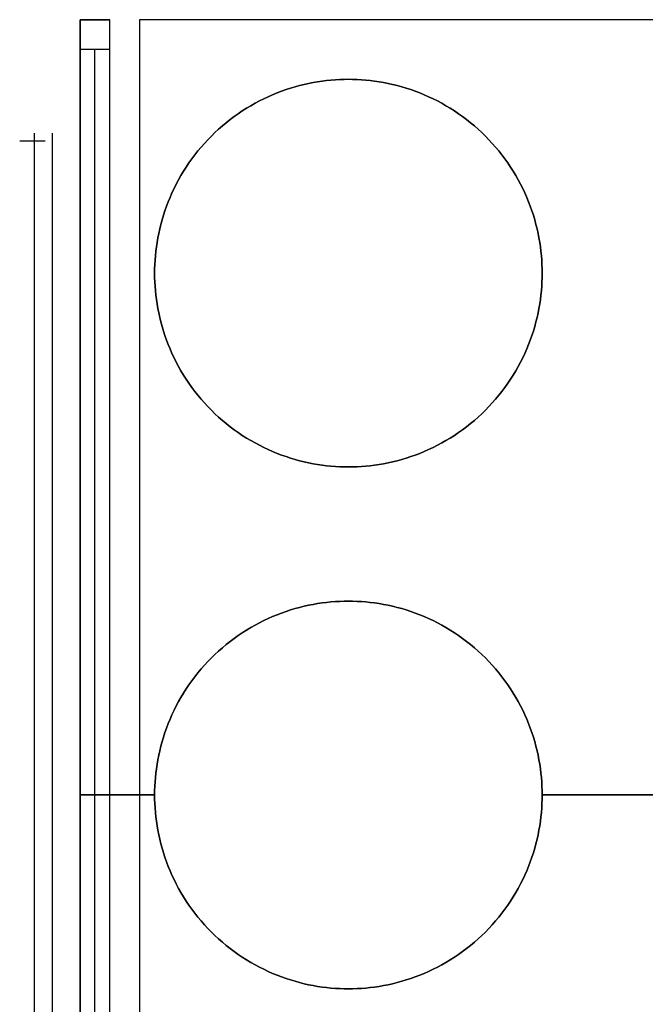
# Model space of a CAD drawing. Header units: millimetres. Extents: x -63 to 66, y -26 to 26.
# Tile 3 of 6: x 12 to 33, y -7 to 26. Entities that reach past the tile are written whole.
import ezdxf

# ---------------------------------------------------------------- set-up
doc = ezdxf.new("R2010")
doc.units = ezdxf.units.MM
doc.header["$MEASUREMENT"] = 0
doc.layers.add('Predefinito', color=5, linetype='Continuous')

msp = doc.modelspace()

# ---------------------------------------------------------------- linework, layer by layer
at = {"layer": 'Predefinito'}
for points in [[(14.821, 26), (13.821, 26)], [(13.821, -26), (13.821, 26)], [(13.821, 26), (14.821, 26)], [(13.821, 26), (13.821, -26)], [(14.821, -26), (14.821, 26)], [(14.821, -26), (14.821, 26)], [(63.821, 26), (15.821, 26)], [(15.821, 26), (15.821, -26)], [(63.821, 26), (15.821, 26)], [(15.821, 26), (15.821, -26)], [(13.821, 25), (13.821, -25)], [(14.821, 25), (13.821, 25)], [(14.321, -25), (14.321, 25)], [(14.821, -25), (14.821, 25)], [(16.321, 17.5), (16.323, 17.644), (16.327, 17.79), (16.336, 17.936), (16.347, 18.084), (16.362, 18.233), (16.381, 18.382), (16.403, 18.532), (16.43, 18.683), (16.459, 18.834), (16.493, 18.985), (16.53, 19.137), (16.572, 19.289), (16.617, 19.44), (16.667, 19.591), (16.72, 19.742), (16.777, 19.893), (16.839, 20.042), (16.904, 20.191), (16.974, 20.339), (17.047, 20.485), (17.125, 20.631), (17.206, 20.774), (17.291, 20.917), (17.381, 21.057), (17.474, 21.195), (17.57, 21.331), (17.671, 21.465), (17.775, 21.597), (17.882, 21.726), (17.993, 21.852), (18.107, 21.976), (18.225, 22.096), (18.345, 22.214), (18.469, 22.328), (18.595, 22.439), (18.724, 22.546), (18.856, 22.65), (18.99, 22.751), (19.126, 22.847), (19.264, 22.94), (19.404, 23.03), (19.547, 23.115), (19.69, 23.196), (19.836, 23.274), (19.982, 23.347), (20.13, 23.417), (20.279, 23.482), (20.428, 23.544), (20.579, 23.601), (20.73, 23.654), (20.881, 23.704), (21.032, 23.749), (21.184, 23.791), (21.336, 23.828), (21.487, 23.862), (21.638, 23.891), (21.789, 23.918), (21.939, 23.94), (22.088, 23.959), (22.237, 23.974), (22.385, 23.985), (22.531, 23.994), (22.677, 23.998), (22.821, 24), (22.965, 23.998), (23.111, 23.994), (23.257, 23.985), (23.405, 23.974), (23.554, 23.959), (23.703, 23.94), (23.853, 23.918), (24.004, 23.891), (24.155, 23.862), (24.306, 23.828), (24.458, 23.791), (24.61, 23.749), (24.761, 23.704), (24.912, 23.654), (25.063, 23.601), (25.214, 23.544), (25.363, 23.482), (25.512, 23.417), (25.66, 23.347), (25.806, 23.274), (25.952, 23.196), (26.095, 23.115), (26.238, 23.03), (26.378, 22.94), (26.516, 22.847), (26.652, 22.751), (26.786, 22.65), (26.918, 22.546), (27.047, 22.439), (27.173, 22.328), (27.297, 22.214), (27.417, 22.096), (27.535, 21.976), (27.649, 21.852), (27.76, 21.726), (27.867, 21.597), (27.971, 21.465), (28.072, 21.331), (28.168, 21.195), (28.261, 21.057), (28.351, 20.917), (28.436, 20.774), (28.517, 20.631), (28.595, 20.485), (28.668, 20.339), (28.738, 20.191), (28.803, 20.042), (28.865, 19.893), (28.922, 19.742), (28.975, 19.591), (29.025, 19.44), (29.07, 19.289), (29.112, 19.137), (29.149, 18.985), (29.183, 18.834), (29.212, 18.683), (29.239, 18.532), (29.261, 18.382), (29.28, 18.233), (29.295, 18.084), (29.306, 17.936), (29.315, 17.79), (29.319, 17.644), (29.321, 17.5)], [(29.321, 17.5), (29.319, 17.644), (29.315, 17.79), (29.306, 17.936), (29.295, 18.084), (29.28, 18.233), (29.261, 18.382), (29.239, 18.532), (29.212, 18.683), (29.183, 18.834), (29.149, 18.985), (29.112, 19.137), (29.07, 19.289), (29.025, 19.44), (28.975, 19.591), (28.922, 19.742), (28.865, 19.893), (28.803, 20.042), (28.738, 20.191), (28.668, 20.339), (28.595, 20.485), (28.517, 20.631), (28.436, 20.774), (28.351, 20.917), (28.261, 21.057), (28.168, 21.195), (28.072, 21.331), (27.971, 21.465), (27.867, 21.597), (27.76, 21.726), (27.649, 21.852), (27.535, 21.976), (27.417, 22.096), (27.297, 22.214), (27.173, 22.328), (27.047, 22.439), (26.918, 22.546), (26.786, 22.65), (26.652, 22.751), (26.516, 22.847), (26.378, 22.94), (26.238, 23.03), (26.095, 23.115), (25.952, 23.196), (25.806, 23.274), (25.66, 23.347), (25.512, 23.417), (25.363, 23.482), (25.214, 23.544), (25.063, 23.601), (24.912, 23.654), (24.761, 23.704), (24.61, 23.749), (24.458, 23.791), (24.306, 23.828), (24.155, 23.862), (24.004, 23.891), (23.853, 23.918), (23.703, 23.94), (23.554, 23.959), (23.405, 23.974), (23.257, 23.985), (23.111, 23.994), (22.965, 23.998), (22.821, 24), (22.677, 23.998), (22.531, 23.994), (22.385, 23.985), (22.237, 23.974), (22.088, 23.959), (21.939, 23.94), (21.789, 23.918), (21.638, 23.891), (21.487, 23.862), (21.336, 23.828), (21.184, 23.791), (21.032, 23.749), (20.881, 23.704), (20.73, 23.654), (20.579, 23.601), (20.428, 23.544), (20.279, 23.482), (20.13, 23.417), (19.982, 23.347), (19.836, 23.274), (19.69, 23.196), (19.547, 23.115), (19.404, 23.03), (19.264, 22.94), (19.126, 22.847), (18.99, 22.751), (18.856, 22.65), (18.724, 22.546), (18.595, 22.439), (18.469, 22.328), (18.345, 22.214), (18.225, 22.096), (18.107, 21.976), (17.993, 21.852), (17.882, 21.726), (17.775, 21.597), (17.671, 21.465), (17.57, 21.331), (17.474, 21.195), (17.381, 21.057), (17.291, 20.917), (17.206, 20.774), (17.125, 20.631), (17.047, 20.485), (16.974, 20.339), (16.904, 20.191), (16.839, 20.042), (16.777, 19.893), (16.72, 19.742), (16.667, 19.591), (16.617, 19.44), (16.572, 19.289), (16.53, 19.137), (16.493, 18.985), (16.459, 18.834), (16.43, 18.683), (16.403, 18.532), (16.381, 18.382), (16.362, 18.233), (16.347, 18.084), (16.336, 17.936), (16.327, 17.79), (16.323, 17.644), (16.321, 17.5)], [(16.321, 17.5), (16.323, 17.644), (16.327, 17.79), (16.336, 17.936), (16.347, 18.084), (16.362, 18.233), (16.381, 18.382), (16.403, 18.532), (16.43, 18.683), (16.459, 18.834), (16.493, 18.985), (16.53, 19.137), (16.572, 19.289), (16.617, 19.44), (16.667, 19.591), (16.72, 19.742), (16.777, 19.893), (16.839, 20.042), (16.904, 20.191), (16.974, 20.339), (17.047, 20.485), (17.125, 20.631), (17.206, 20.774), (17.291, 20.917), (17.381, 21.057), (17.474, 21.195), (17.57, 21.331), (17.671, 21.465), (17.775, 21.597), (17.882, 21.726), (17.993, 21.852), (18.107, 21.976), (18.225, 22.096), (18.345, 22.214), (18.469, 22.328), (18.595, 22.439), (18.724, 22.546), (18.856, 22.65), (18.99, 22.751), (19.126, 22.847), (19.264, 22.94), (19.404, 23.03), (19.547, 23.115), (19.69, 23.196), (19.836, 23.274), (19.982, 23.347), (20.13, 23.417), (20.279, 23.482), (20.428, 23.544), (20.579, 23.601), (20.73, 23.654), (20.881, 23.704), (21.032, 23.749), (21.184, 23.791), (21.336, 23.828), (21.487, 23.862), (21.638, 23.891), (21.789, 23.918), (21.939, 23.94), (22.088, 23.959), (22.237, 23.974), (22.385, 23.985), (22.531, 23.994), (22.677, 23.998), (22.821, 24), (22.965, 23.998), (23.111, 23.994), (23.257, 23.985), (23.405, 23.974), (23.554, 23.959), (23.703, 23.94), (23.853, 23.918), (24.004, 23.891), (24.155, 23.862), (24.306, 23.828), (24.458, 23.791), (24.61, 23.749), (24.761, 23.704), (24.912, 23.654), (25.063, 23.601), (25.214, 23.544), (25.363, 23.482), (25.512, 23.417), (25.66, 23.347), (25.806, 23.274), (25.952, 23.196), (26.095, 23.115), (26.238, 23.03), (26.378, 22.94), (26.516, 22.847), (26.652, 22.751), (26.786, 22.65), (26.918, 22.546), (27.047, 22.439), (27.173, 22.328), (27.297, 22.214), (27.417, 22.096), (27.535, 21.976), (27.649, 21.852), (27.76, 21.726), (27.867, 21.597), (27.971, 21.465), (28.072, 21.331), (28.168, 21.195), (28.261, 21.057), (28.351, 20.917), (28.436, 20.774), (28.517, 20.631), (28.595, 20.485), (28.668, 20.339), (28.738, 20.191), (28.803, 20.042), (28.865, 19.893), (28.922, 19.742), (28.975, 19.591), (29.025, 19.44), (29.07, 19.289), (29.112, 19.137), (29.149, 18.985), (29.183, 18.834), (29.212, 18.683), (29.239, 18.532), (29.261, 18.382), (29.28, 18.233), (29.295, 18.084), (29.306, 17.936), (29.315, 17.79), (29.319, 17.644), (29.321, 17.5)], [(12.297, -22.192), (12.297, 22.192)], [(12.901, -22.192), (12.901, 22.192)], [(11.797, 21.942), (12.651, 21.942)], [(29.321, 17.5), (29.319, 17.356), (29.315, 17.21), (29.306, 17.064), (29.295, 16.916), (29.28, 16.767), (29.261, 16.618), (29.239, 16.468), (29.212, 16.317), (29.183, 16.166), (29.149, 16.015), (29.112, 15.863), (29.07, 15.711), (29.025, 15.56), (28.975, 15.409), (28.922, 15.258), (28.865, 15.107), (28.803, 14.958), (28.738, 14.809), (28.668, 14.661), (28.595, 14.515), (28.517, 14.369), (28.436, 14.226), (28.351, 14.083), (28.261, 13.943), (28.168, 13.805), (28.072, 13.669), (27.971, 13.535), (27.867, 13.403), (27.76, 13.274), (27.649, 13.148), (27.535, 13.024), (27.417, 12.904), (27.297, 12.786), (27.173, 12.672), (27.047, 12.561), (26.918, 12.454), (26.786, 12.35), (26.652, 12.249), (26.516, 12.153), (26.378, 12.06), (26.238, 11.97), (26.095, 11.885), (25.952, 11.804), (25.806, 11.726), (25.66, 11.653), (25.512, 11.583), (25.363, 11.518), (25.214, 11.456), (25.063, 11.399), (24.912, 11.346), (24.761, 11.296), (24.61, 11.251), (24.458, 11.209), (24.306, 11.172), (24.155, 11.138), (24.004, 11.109), (23.853, 11.082), (23.703, 11.06), (23.554, 11.041), (23.405, 11.026), (23.257, 11.015), (23.111, 11.006), (22.965, 11.002), (22.821, 11), (22.677, 11.002), (22.531, 11.006), (22.385, 11.015), (22.237, 11.026), (22.088, 11.041), (21.939, 11.06), (21.789, 11.082), (21.638, 11.109), (21.487, 11.138), (21.336, 11.172), (21.184, 11.209), (21.032, 11.251), (20.881, 11.296), (20.73, 11.346), (20.579, 11.399), (20.428, 11.456), (20.279, 11.518), (20.13, 11.583), (19.982, 11.653), (19.836, 11.726), (19.69, 11.804), (19.547, 11.885), (19.404, 11.97), (19.264, 12.06), (19.126, 12.153), (18.99, 12.249), (18.856, 12.35), (18.724, 12.454), (18.595, 12.561), (18.469, 12.672), (18.345, 12.786), (18.225, 12.904), (18.107, 13.024), (17.993, 13.148), (17.882, 13.274), (17.775, 13.403), (17.671, 13.535), (17.57, 13.669), (17.474, 13.805), (17.381, 13.943), (17.291, 14.083), (17.206, 14.226), (17.125, 14.369), (17.047, 14.515), (16.974, 14.661), (16.904, 14.809), (16.839, 14.958), (16.777, 15.107), (16.72, 15.258), (16.667, 15.409), (16.617, 15.56), (16.572, 15.711), (16.53, 15.863), (16.493, 16.015), (16.459, 16.166), (16.43, 16.317), (16.403, 16.468), (16.381, 16.618), (16.362, 16.767), (16.347, 16.916), (16.336, 17.064), (16.327, 17.21), (16.323, 17.356), (16.321, 17.5)], [(16.321, 17.5), (16.323, 17.356), (16.327, 17.21), (16.336, 17.064), (16.347, 16.916), (16.362, 16.767), (16.381, 16.618), (16.403, 16.468), (16.43, 16.317), (16.459, 16.166), (16.493, 16.015), (16.53, 15.863), (16.572, 15.711), (16.617, 15.56), (16.667, 15.409), (16.72, 15.258), (16.777, 15.107), (16.839, 14.958), (16.904, 14.809), (16.974, 14.661), (17.047, 14.515), (17.125, 14.369), (17.206, 14.226), (17.291, 14.083), (17.381, 13.943), (17.474, 13.805), (17.57, 13.669), (17.671, 13.535), (17.775, 13.403), (17.882, 13.274), (17.993, 13.148), (18.107, 13.024), (18.225, 12.904), (18.345, 12.786), (18.469, 12.672), (18.595, 12.561), (18.724, 12.454), (18.856, 12.35), (18.99, 12.249), (19.126, 12.153), (19.264, 12.06), (19.404, 11.97), (19.547, 11.885), (19.69, 11.804), (19.836, 11.726), (19.982, 11.653), (20.13, 11.583), (20.279, 11.518), (20.428, 11.456), (20.579, 11.399), (20.73, 11.346), (20.881, 11.296), (21.032, 11.251), (21.184, 11.209), (21.336, 11.172), (21.487, 11.138), (21.638, 11.109), (21.789, 11.082), (21.939, 11.06), (22.088, 11.041), (22.237, 11.026), (22.385, 11.015), (22.531, 11.006), (22.677, 11.002), (22.821, 11), (22.965, 11.002), (23.111, 11.006), (23.257, 11.015), (23.405, 11.026), (23.554, 11.041), (23.703, 11.06), (23.853, 11.082), (24.004, 11.109), (24.155, 11.138), (24.306, 11.172), (24.458, 11.209), (24.61, 11.251), (24.761, 11.296), (24.912, 11.346), (25.063, 11.399), (25.214, 11.456), (25.363, 11.518), (25.512, 11.583), (25.66, 11.653), (25.806, 11.726), (25.952, 11.804), (26.095, 11.885), (26.238, 11.97), (26.378, 12.06), (26.516, 12.153), (26.652, 12.249), (26.786, 12.35), (26.918, 12.454), (27.047, 12.561), (27.173, 12.672), (27.297, 12.786), (27.417, 12.904), (27.535, 13.024), (27.649, 13.148), (27.76, 13.274), (27.867, 13.403), (27.971, 13.535), (28.072, 13.669), (28.168, 13.805), (28.261, 13.943), (28.351, 14.083), (28.436, 14.226), (28.517, 14.369), (28.595, 14.515), (28.668, 14.661), (28.738, 14.809), (28.803, 14.958), (28.865, 15.107), (28.922, 15.258), (28.975, 15.409), (29.025, 15.56), (29.07, 15.711), (29.112, 15.863), (29.149, 16.015), (29.183, 16.166), (29.212, 16.317), (29.239, 16.468), (29.261, 16.618), (29.28, 16.767), (29.295, 16.916), (29.306, 17.064), (29.315, 17.21), (29.319, 17.356), (29.321, 17.5)], [(29.321, 17.5), (29.319, 17.356), (29.315, 17.21), (29.306, 17.064), (29.295, 16.916), (29.28, 16.767), (29.261, 16.618), (29.239, 16.468), (29.212, 16.317), (29.183, 16.166), (29.149, 16.015), (29.112, 15.863), (29.07, 15.711), (29.025, 15.56), (28.975, 15.409), (28.922, 15.258), (28.865, 15.107), (28.803, 14.958), (28.738, 14.809), (28.668, 14.661), (28.595, 14.515), (28.517, 14.369), (28.436, 14.226), (28.351, 14.083), (28.261, 13.943), (28.168, 13.805), (28.072, 13.669), (27.971, 13.535), (27.867, 13.403), (27.76, 13.274), (27.649, 13.148), (27.535, 13.024), (27.417, 12.904), (27.297, 12.786), (27.173, 12.672), (27.047, 12.561), (26.918, 12.454), (26.786, 12.35), (26.652, 12.249), (26.516, 12.153), (26.378, 12.06), (26.238, 11.97), (26.095, 11.885), (25.952, 11.804), (25.806, 11.726), (25.66, 11.653), (25.512, 11.583), (25.363, 11.518), (25.214, 11.456), (25.063, 11.399), (24.912, 11.346), (24.761, 11.296), (24.61, 11.251), (24.458, 11.209), (24.306, 11.172), (24.155, 11.138), (24.004, 11.109), (23.853, 11.082), (23.703, 11.06), (23.554, 11.041), (23.405, 11.026), (23.257, 11.015), (23.111, 11.006), (22.965, 11.002), (22.821, 11), (22.677, 11.002), (22.531, 11.006), (22.385, 11.015), (22.237, 11.026), (22.088, 11.041), (21.939, 11.06), (21.789, 11.082), (21.638, 11.109), (21.487, 11.138), (21.336, 11.172), (21.184, 11.209), (21.032, 11.251), (20.881, 11.296), (20.73, 11.346), (20.579, 11.399), (20.428, 11.456), (20.279, 11.518), (20.13, 11.583), (19.982, 11.653), (19.836, 11.726), (19.69, 11.804), (19.547, 11.885), (19.404, 11.97), (19.264, 12.06), (19.126, 12.153), (18.99, 12.249), (18.856, 12.35), (18.724, 12.454), (18.595, 12.561), (18.469, 12.672), (18.345, 12.786), (18.225, 12.904), (18.107, 13.024), (17.993, 13.148), (17.882, 13.274), (17.775, 13.403), (17.671, 13.535), (17.57, 13.669), (17.474, 13.805), (17.381, 13.943), (17.291, 14.083), (17.206, 14.226), (17.125, 14.369), (17.047, 14.515), (16.974, 14.661), (16.904, 14.809), (16.839, 14.958), (16.777, 15.107), (16.72, 15.258), (16.667, 15.409), (16.617, 15.56), (16.572, 15.711), (16.53, 15.863), (16.493, 16.015), (16.459, 16.166), (16.43, 16.317), (16.403, 16.468), (16.381, 16.618), (16.362, 16.767), (16.347, 16.916), (16.336, 17.064), (16.327, 17.21), (16.323, 17.356), (16.321, 17.5)], [(16.321, 0), (16.323, 0.144), (16.327, 0.29), (16.336, 0.436), (16.347, 0.584), (16.362, 0.733), (16.381, 0.882), (16.403, 1.032), (16.43, 1.183), (16.459, 1.334), (16.493, 1.485), (16.53, 1.637), (16.572, 1.789), (16.617, 1.94), (16.667, 2.091), (16.72, 2.242), (16.777, 2.393), (16.839, 2.542), (16.904, 2.691), (16.974, 2.839), (17.047, 2.985), (17.125, 3.131), (17.206, 3.274), (17.291, 3.417), (17.381, 3.557), (17.474, 3.695), (17.57, 3.831), (17.671, 3.965), (17.775, 4.097), (17.882, 4.226), (17.993, 4.352), (18.107, 4.476), (18.225, 4.596), (18.345, 4.714), (18.469, 4.828), (18.595, 4.939), (18.724, 5.046), (18.856, 5.15), (18.99, 5.251), (19.126, 5.347), (19.264, 5.44), (19.404, 5.53), (19.547, 5.615), (19.69, 5.696), (19.836, 5.774), (19.982, 5.847), (20.13, 5.917), (20.279, 5.982), (20.428, 6.044), (20.579, 6.101), (20.73, 6.154), (20.881, 6.204), (21.032, 6.249), (21.184, 6.291), (21.336, 6.328), (21.487, 6.362), (21.638, 6.391), (21.789, 6.418), (21.939, 6.44), (22.088, 6.459), (22.237, 6.474), (22.385, 6.485), (22.531, 6.494), (22.677, 6.498), (22.821, 6.5), (22.965, 6.498), (23.111, 6.494), (23.257, 6.485), (23.405, 6.474), (23.554, 6.459), (23.703, 6.44), (23.853, 6.418), (24.004, 6.391), (24.155, 6.362), (24.306, 6.328), (24.458, 6.291), (24.61, 6.249), (24.761, 6.204), (24.912, 6.154), (25.063, 6.101), (25.214, 6.044), (25.363, 5.982), (25.512, 5.917), (25.66, 5.847), (25.806, 5.774), (25.952, 5.696), (26.095, 5.615), (26.238, 5.53), (26.378, 5.44), (26.516, 5.347), (26.652, 5.251), (26.786, 5.15), (26.918, 5.046), (27.047, 4.939), (27.173, 4.828), (27.297, 4.714), (27.417, 4.596), (27.535, 4.476), (27.649, 4.352), (27.76, 4.226), (27.867, 4.097), (27.971, 3.965), (28.072, 3.831), (28.168, 3.695), (28.261, 3.557), (28.351, 3.417), (28.436, 3.274), (28.517, 3.131), (28.595, 2.985), (28.668, 2.839), (28.738, 2.691), (28.803, 2.542), (28.865, 2.393), (28.922, 2.242), (28.975, 2.091), (29.025, 1.94), (29.07, 1.789), (29.112, 1.637), (29.149, 1.485), (29.183, 1.334), (29.212, 1.183), (29.239, 1.032), (29.261, 0.882), (29.28, 0.733), (29.295, 0.584), (29.306, 0.436), (29.315, 0.29), (29.319, 0.144), (29.321, 0)], [(29.321, 0), (29.319, 0.144), (29.315, 0.29), (29.306, 0.436), (29.295, 0.584), (29.28, 0.733), (29.261, 0.882), (29.239, 1.032), (29.212, 1.183), (29.183, 1.334), (29.149, 1.485), (29.112, 1.637), (29.07, 1.789), (29.025, 1.94), (28.975, 2.091), (28.922, 2.242), (28.865, 2.393), (28.803, 2.542), (28.738, 2.691), (28.668, 2.839), (28.595, 2.985), (28.517, 3.131), (28.436, 3.274), (28.351, 3.417), (28.261, 3.557), (28.168, 3.695), (28.072, 3.831), (27.971, 3.965), (27.867, 4.097), (27.76, 4.226), (27.649, 4.352), (27.535, 4.476), (27.417, 4.596), (27.297, 4.714), (27.173, 4.828), (27.047, 4.939), (26.918, 5.046), (26.786, 5.15), (26.652, 5.251), (26.516, 5.347), (26.378, 5.44), (26.238, 5.53), (26.095, 5.615), (25.952, 5.696), (25.806, 5.774), (25.66, 5.847), (25.512, 5.917), (25.363, 5.982), (25.214, 6.044), (25.063, 6.101), (24.912, 6.154), (24.761, 6.204), (24.61, 6.249), (24.458, 6.291), (24.306, 6.328), (24.155, 6.362), (24.004, 6.391), (23.853, 6.418), (23.703, 6.44), (23.554, 6.459), (23.405, 6.474), (23.257, 6.485), (23.111, 6.494), (22.965, 6.498), (22.821, 6.5), (22.677, 6.498), (22.531, 6.494), (22.385, 6.485), (22.237, 6.474), (22.088, 6.459), (21.939, 6.44), (21.789, 6.418), (21.638, 6.391), (21.487, 6.362), (21.336, 6.328), (21.184, 6.291), (21.032, 6.249), (20.881, 6.204), (20.73, 6.154), (20.579, 6.101), (20.428, 6.044), (20.279, 5.982), (20.13, 5.917), (19.982, 5.847), (19.836, 5.774), (19.69, 5.696), (19.547, 5.615), (19.404, 5.53), (19.264, 5.44), (19.126, 5.347), (18.99, 5.251), (18.856, 5.15), (18.724, 5.046), (18.595, 4.939), (18.469, 4.828), (18.345, 4.714), (18.225, 4.596), (18.107, 4.476), (17.993, 4.352), (17.882, 4.226), (17.775, 4.097), (17.671, 3.965), (17.57, 3.831), (17.474, 3.695), (17.381, 3.557), (17.291, 3.417), (17.206, 3.274), (17.125, 3.131), (17.047, 2.985), (16.974, 2.839), (16.904, 2.691), (16.839, 2.542), (16.777, 2.393), (16.72, 2.242), (16.667, 2.091), (16.617, 1.94), (16.572, 1.789), (16.53, 1.637), (16.493, 1.485), (16.459, 1.334), (16.43, 1.183), (16.403, 1.032), (16.381, 0.882), (16.362, 0.733), (16.347, 0.584), (16.336, 0.436), (16.327, 0.29), (16.323, 0.144), (16.321, 0)], [(16.321, 0), (16.323, 0.144), (16.327, 0.29), (16.336, 0.436), (16.347, 0.584), (16.362, 0.733), (16.381, 0.882), (16.403, 1.032), (16.43, 1.183), (16.459, 1.334), (16.493, 1.485), (16.53, 1.637), (16.572, 1.789), (16.617, 1.94), (16.667, 2.091), (16.72, 2.242), (16.777, 2.393), (16.839, 2.542), (16.904, 2.691), (16.974, 2.839), (17.047, 2.985), (17.125, 3.131), (17.206, 3.274), (17.291, 3.417), (17.381, 3.557), (17.474, 3.695), (17.57, 3.831), (17.671, 3.965), (17.775, 4.097), (17.882, 4.226), (17.993, 4.352), (18.107, 4.476), (18.225, 4.596), (18.345, 4.714), (18.469, 4.828), (18.595, 4.939), (18.724, 5.046), (18.856, 5.15), (18.99, 5.251), (19.126, 5.347), (19.264, 5.44), (19.404, 5.53), (19.547, 5.615), (19.69, 5.696), (19.836, 5.774), (19.982, 5.847), (20.13, 5.917), (20.279, 5.982), (20.428, 6.044), (20.579, 6.101), (20.73, 6.154), (20.881, 6.204), (21.032, 6.249), (21.184, 6.291), (21.336, 6.328), (21.487, 6.362), (21.638, 6.391), (21.789, 6.418), (21.939, 6.44), (22.088, 6.459), (22.237, 6.474), (22.385, 6.485), (22.531, 6.494), (22.677, 6.498), (22.821, 6.5), (22.965, 6.498), (23.111, 6.494), (23.257, 6.485), (23.405, 6.474), (23.554, 6.459), (23.703, 6.44), (23.853, 6.418), (24.004, 6.391), (24.155, 6.362), (24.306, 6.328), (24.458, 6.291), (24.61, 6.249), (24.761, 6.204), (24.912, 6.154), (25.063, 6.101), (25.214, 6.044), (25.363, 5.982), (25.512, 5.917), (25.66, 5.847), (25.806, 5.774), (25.952, 5.696), (26.095, 5.615), (26.238, 5.53), (26.378, 5.44), (26.516, 5.347), (26.652, 5.251), (26.786, 5.15), (26.918, 5.046), (27.047, 4.939), (27.173, 4.828), (27.297, 4.714), (27.417, 4.596), (27.535, 4.476), (27.649, 4.352), (27.76, 4.226), (27.867, 4.097), (27.971, 3.965), (28.072, 3.831), (28.168, 3.695), (28.261, 3.557), (28.351, 3.417), (28.436, 3.274), (28.517, 3.131), (28.595, 2.985), (28.668, 2.839), (28.738, 2.691), (28.803, 2.542), (28.865, 2.393), (28.922, 2.242), (28.975, 2.091), (29.025, 1.94), (29.07, 1.789), (29.112, 1.637), (29.149, 1.485), (29.183, 1.334), (29.212, 1.183), (29.239, 1.032), (29.261, 0.882), (29.28, 0.733), (29.295, 0.584), (29.306, 0.436), (29.315, 0.29), (29.319, 0.144), (29.321, 0)], [(14.821, 0), (13.821, 0)], [(15.821, 0), (16.321, 0)], [(16.321, 0), (15.821, 0)], [(29.321, 0), (29.319, -0.144), (29.315, -0.29), (29.306, -0.436), (29.295, -0.584), (29.28, -0.733), (29.261, -0.882), (29.239, -1.032), (29.212, -1.183), (29.183, -1.334), (29.149, -1.485), (29.112, -1.637), (29.07, -1.789), (29.025, -1.94), (28.975, -2.091), (28.922, -2.242), (28.865, -2.393), (28.803, -2.542), (28.738, -2.691), (28.668, -2.839), (28.595, -2.985), (28.517, -3.131), (28.436, -3.274), (28.351, -3.417), (28.261, -3.557), (28.168, -3.695), (28.072, -3.831), (27.971, -3.965), (27.867, -4.097), (27.76, -4.226), (27.649, -4.352), (27.535, -4.476), (27.417, -4.596), (27.297, -4.714), (27.173, -4.828), (27.047, -4.939), (26.918, -5.046), (26.786, -5.15), (26.652, -5.251), (26.516, -5.347), (26.378, -5.44), (26.238, -5.53), (26.095, -5.615), (25.952, -5.696), (25.806, -5.774), (25.66, -5.847), (25.512, -5.917), (25.363, -5.982), (25.214, -6.044), (25.063, -6.101), (24.912, -6.154), (24.761, -6.204), (24.61, -6.249), (24.458, -6.291), (24.306, -6.328), (24.155, -6.362), (24.004, -6.391), (23.853, -6.418), (23.703, -6.44), (23.554, -6.459), (23.405, -6.474), (23.257, -6.485), (23.111, -6.494), (22.965, -6.498), (22.821, -6.5), (22.677, -6.498), (22.531, -6.494), (22.385, -6.485), (22.237, -6.474), (22.088, -6.459), (21.939, -6.44), (21.789, -6.418), (21.638, -6.391), (21.487, -6.362), (21.336, -6.328), (21.184, -6.291), (21.032, -6.249), (20.881, -6.204), (20.73, -6.154), (20.579, -6.101), (20.428, -6.044), (20.279, -5.982), (20.13, -5.917), (19.982, -5.847), (19.836, -5.774), (19.69, -5.696), (19.547, -5.615), (19.404, -5.53), (19.264, -5.44), (19.126, -5.347), (18.99, -5.251), (18.856, -5.15), (18.724, -5.046), (18.595, -4.939), (18.469, -4.828), (18.345, -4.714), (18.225, -4.596), (18.107, -4.476), (17.993, -4.352), (17.882, -4.226), (17.775, -4.097), (17.671, -3.965), (17.57, -3.831), (17.474, -3.695), (17.381, -3.557), (17.291, -3.417), (17.206, -3.274), (17.125, -3.131), (17.047, -2.985), (16.974, -2.839), (16.904, -2.691), (16.839, -2.542), (16.777, -2.393), (16.72, -2.242), (16.667, -2.091), (16.617, -1.94), (16.572, -1.789), (16.53, -1.637), (16.493, -1.485), (16.459, -1.334), (16.43, -1.183), (16.403, -1.032), (16.381, -0.882), (16.362, -0.733), (16.347, -0.584), (16.336, -0.436), (16.327, -0.29), (16.323, -0.144), (16.321, 0)], [(16.321, 0), (16.323, -0.144), (16.327, -0.29), (16.336, -0.436), (16.347, -0.584), (16.362, -0.733), (16.381, -0.882), (16.403, -1.032), (16.43, -1.183), (16.459, -1.334), (16.493, -1.485), (16.53, -1.637), (16.572, -1.789), (16.617, -1.94), (16.667, -2.091), (16.72, -2.242), (16.777, -2.393), (16.839, -2.542), (16.904, -2.691), (16.974, -2.839), (17.047, -2.985), (17.125, -3.131), (17.206, -3.274), (17.291, -3.417), (17.381, -3.557), (17.474, -3.695), (17.57, -3.831), (17.671, -3.965), (17.775, -4.097), (17.882, -4.226), (17.993, -4.352), (18.107, -4.476), (18.225, -4.596), (18.345, -4.714), (18.469, -4.828), (18.595, -4.939), (18.724, -5.046), (18.856, -5.15), (18.99, -5.251), (19.126, -5.347), (19.264, -5.44), (19.404, -5.53), (19.547, -5.615), (19.69, -5.696), (19.836, -5.774), (19.982, -5.847), (20.13, -5.917), (20.279, -5.982), (20.428, -6.044), (20.579, -6.101), (20.73, -6.154), (20.881, -6.204), (21.032, -6.249), (21.184, -6.291), (21.336, -6.328), (21.487, -6.362), (21.638, -6.391), (21.789, -6.418), (21.939, -6.44), (22.088, -6.459), (22.237, -6.474), (22.385, -6.485), (22.531, -6.494), (22.677, -6.498), (22.821, -6.5), (22.965, -6.498), (23.111, -6.494), (23.257, -6.485), (23.405, -6.474), (23.554, -6.459), (23.703, -6.44), (23.853, -6.418), (24.004, -6.391), (24.155, -6.362), (24.306, -6.328), (24.458, -6.291), (24.61, -6.249), (24.761, -6.204), (24.912, -6.154), (25.063, -6.101), (25.214, -6.044), (25.363, -5.982), (25.512, -5.917), (25.66, -5.847), (25.806, -5.774), (25.952, -5.696), (26.095, -5.615), (26.238, -5.53), (26.378, -5.44), (26.516, -5.347), (26.652, -5.251), (26.786, -5.15), (26.918, -5.046), (27.047, -4.939), (27.173, -4.828), (27.297, -4.714), (27.417, -4.596), (27.535, -4.476), (27.649, -4.352), (27.76, -4.226), (27.867, -4.097), (27.971, -3.965), (28.072, -3.831), (28.168, -3.695), (28.261, -3.557), (28.351, -3.417), (28.436, -3.274), (28.517, -3.131), (28.595, -2.985), (28.668, -2.839), (28.738, -2.691), (28.803, -2.542), (28.865, -2.393), (28.922, -2.242), (28.975, -2.091), (29.025, -1.94), (29.07, -1.789), (29.112, -1.637), (29.149, -1.485), (29.183, -1.334), (29.212, -1.183), (29.239, -1.032), (29.261, -0.882), (29.28, -0.733), (29.295, -0.584), (29.306, -0.436), (29.315, -0.29), (29.319, -0.144), (29.321, 0)], [(29.321, 0), (29.319, -0.144), (29.315, -0.29), (29.306, -0.436), (29.295, -0.584), (29.28, -0.733), (29.261, -0.882), (29.239, -1.032), (29.212, -1.183), (29.183, -1.334), (29.149, -1.485), (29.112, -1.637), (29.07, -1.789), (29.025, -1.94), (28.975, -2.091), (28.922, -2.242), (28.865, -2.393), (28.803, -2.542), (28.738, -2.691), (28.668, -2.839), (28.595, -2.985), (28.517, -3.131), (28.436, -3.274), (28.351, -3.417), (28.261, -3.557), (28.168, -3.695), (28.072, -3.831), (27.971, -3.965), (27.867, -4.097), (27.76, -4.226), (27.649, -4.352), (27.535, -4.476), (27.417, -4.596), (27.297, -4.714), (27.173, -4.828), (27.047, -4.939), (26.918, -5.046), (26.786, -5.15), (26.652, -5.251), (26.516, -5.347), (26.378, -5.44), (26.238, -5.53), (26.095, -5.615), (25.952, -5.696), (25.806, -5.774), (25.66, -5.847), (25.512, -5.917), (25.363, -5.982), (25.214, -6.044), (25.063, -6.101), (24.912, -6.154), (24.761, -6.204), (24.61, -6.249), (24.458, -6.291), (24.306, -6.328), (24.155, -6.362), (24.004, -6.391), (23.853, -6.418), (23.703, -6.44), (23.554, -6.459), (23.405, -6.474), (23.257, -6.485), (23.111, -6.494), (22.965, -6.498), (22.821, -6.5), (22.677, -6.498), (22.531, -6.494), (22.385, -6.485), (22.237, -6.474), (22.088, -6.459), (21.939, -6.44), (21.789, -6.418), (21.638, -6.391), (21.487, -6.362), (21.336, -6.328), (21.184, -6.291), (21.032, -6.249), (20.881, -6.204), (20.73, -6.154), (20.579, -6.101), (20.428, -6.044), (20.279, -5.982), (20.13, -5.917), (19.982, -5.847), (19.836, -5.774), (19.69, -5.696), (19.547, -5.615), (19.404, -5.53), (19.264, -5.44), (19.126, -5.347), (18.99, -5.251), (18.856, -5.15), (18.724, -5.046), (18.595, -4.939), (18.469, -4.828), (18.345, -4.714), (18.225, -4.596), (18.107, -4.476), (17.993, -4.352), (17.882, -4.226), (17.775, -4.097), (17.671, -3.965), (17.57, -3.831), (17.474, -3.695), (17.381, -3.557), (17.291, -3.417), (17.206, -3.274), (17.125, -3.131), (17.047, -2.985), (16.974, -2.839), (16.904, -2.691), (16.839, -2.542), (16.777, -2.393), (16.72, -2.242), (16.667, -2.091), (16.617, -1.94), (16.572, -1.789), (16.53, -1.637), (16.493, -1.485), (16.459, -1.334), (16.43, -1.183), (16.403, -1.032), (16.381, -0.882), (16.362, -0.733), (16.347, -0.584), (16.336, -0.436), (16.327, -0.29), (16.323, -0.144), (16.321, 0)], [(29.321, 0), (33.321, 0)], [(33.321, 0), (29.321, 0)]]:
    msp.add_lwpolyline(points, dxfattribs=at)
at = {"layer": 'Predefinito', "extrusion": (1, 0, 0)}
for points in [[(26, 4), (26, 58)], [(26, 4), (26, 3.978), (25.999, 3.955), (25.998, 3.933), (25.996, 3.91), (25.994, 3.887), (25.991, 3.864), (25.987, 3.841), (25.983, 3.818), (25.979, 3.795), (25.974, 3.771), (25.968, 3.748), (25.961, 3.725), (25.954, 3.702), (25.947, 3.678), (25.939, 3.655), (25.93, 3.632), (25.92, 3.609), (25.91, 3.586), (25.9, 3.563), (25.888, 3.541), (25.876, 3.518), (25.864, 3.496), (25.851, 3.474), (25.837, 3.453), (25.823, 3.432), (25.808, 3.411), (25.792, 3.39), (25.776, 3.37), (25.76, 3.35), (25.743, 3.33), (25.725, 3.311), (25.707, 3.293), (25.689, 3.275), (25.67, 3.257), (25.65, 3.24), (25.63, 3.224), (25.61, 3.208), (25.589, 3.192), (25.568, 3.177), (25.547, 3.163), (25.526, 3.149), (25.504, 3.136), (25.482, 3.124), (25.459, 3.112), (25.437, 3.1), (25.414, 3.09), (25.391, 3.08), (25.368, 3.07), (25.345, 3.061), (25.322, 3.053), (25.298, 3.046), (25.275, 3.039), (25.252, 3.032), (25.229, 3.026), (25.205, 3.021), (25.182, 3.017), (25.159, 3.013), (25.136, 3.009), (25.113, 3.006), (25.09, 3.004), (25.067, 3.002), (25.045, 3.001), (25.022, 3), (25, 3)], [(25, 3), (25.022, 3), (25.045, 3.001), (25.067, 3.002), (25.09, 3.004), (25.113, 3.006), (25.136, 3.009), (25.159, 3.013), (25.182, 3.017), (25.205, 3.021), (25.229, 3.026), (25.252, 3.032), (25.275, 3.039), (25.298, 3.046), (25.322, 3.053), (25.345, 3.061), (25.368, 3.07), (25.391, 3.08), (25.414, 3.09), (25.437, 3.1), (25.459, 3.112), (25.482, 3.124), (25.504, 3.136), (25.526, 3.149), (25.547, 3.163), (25.568, 3.177), (25.589, 3.192), (25.61, 3.208), (25.63, 3.224), (25.65, 3.24), (25.67, 3.257), (25.689, 3.275), (25.707, 3.293), (25.725, 3.311), (25.743, 3.33), (25.76, 3.35), (25.776, 3.37), (25.792, 3.39), (25.808, 3.411), (25.823, 3.432), (25.837, 3.453), (25.851, 3.474), (25.864, 3.496), (25.876, 3.518), (25.888, 3.541), (25.9, 3.563), (25.91, 3.586), (25.92, 3.609), (25.93, 3.632), (25.939, 3.655), (25.947, 3.678), (25.954, 3.702), (25.961, 3.725), (25.968, 3.748), (25.974, 3.771), (25.979, 3.795), (25.983, 3.818), (25.987, 3.841), (25.991, 3.864), (25.994, 3.887), (25.996, 3.91), (25.998, 3.933), (25.999, 3.955), (26, 3.978), (26, 4)], [(26, 58), (26, 4)], [(25, 3), (25.022, 3), (25.045, 3.001), (25.067, 3.002), (25.09, 3.004), (25.113, 3.006), (25.136, 3.009), (25.159, 3.013), (25.182, 3.017), (25.205, 3.021), (25.229, 3.026), (25.252, 3.032), (25.275, 3.039), (25.298, 3.046), (25.322, 3.053), (25.345, 3.061), (25.368, 3.07), (25.391, 3.08), (25.414, 3.09), (25.437, 3.1), (25.459, 3.112), (25.482, 3.124), (25.504, 3.136), (25.526, 3.149), (25.547, 3.163), (25.568, 3.177), (25.589, 3.192), (25.61, 3.208), (25.63, 3.224), (25.65, 3.24), (25.67, 3.257), (25.689, 3.275), (25.707, 3.293), (25.725, 3.311), (25.743, 3.33), (25.76, 3.35), (25.776, 3.37), (25.792, 3.39), (25.808, 3.411), (25.823, 3.432), (25.837, 3.453), (25.851, 3.474), (25.864, 3.496), (25.876, 3.518), (25.888, 3.541), (25.9, 3.563), (25.91, 3.586), (25.92, 3.609), (25.93, 3.632), (25.939, 3.655), (25.947, 3.678), (25.954, 3.702), (25.961, 3.725), (25.968, 3.748), (25.974, 3.771), (25.979, 3.795), (25.983, 3.818), (25.987, 3.841), (25.991, 3.864), (25.994, 3.887), (25.996, 3.91), (25.998, 3.933), (25.999, 3.955), (26, 3.978), (26, 4)], [(24, 60), (24, 59)], [(17.5, 60), (17.5, 59)], [(17.5, 59), (17.5, 60)], [(11, 60), (11, 59)], [(6.5, 60), (6.5, 59)], [(0, 3), (0, 58)], [(0, 3), (0, 58)], [(0, 60), (0, 59)], [(0, 60), (0, 59)], [(-6.5, 60), (-6.5, 59)]]:
    msp.add_lwpolyline(points, dxfattribs=at)
at = {"layer": 'Predefinito', "extrusion": (0, 1, 0)}
for points in [[(-13.821, 58), (-13.821, 58.044), (-13.823, 58.089), (-13.826, 58.134), (-13.829, 58.18), (-13.834, 58.225), (-13.839, 58.271), (-13.846, 58.318), (-13.854, 58.364), (-13.864, 58.41), (-13.874, 58.457), (-13.885, 58.504), (-13.898, 58.55), (-13.912, 58.597), (-13.927, 58.643), (-13.944, 58.69), (-13.961, 58.736), (-13.98, 58.782), (-14, 58.828), (-14.022, 58.873), (-14.044, 58.919), (-14.068, 58.963), (-14.093, 59.008), (-14.12, 59.051), (-14.147, 59.094), (-14.176, 59.137), (-14.205, 59.179), (-14.236, 59.22), (-14.268, 59.261), (-14.301, 59.3), (-14.336, 59.339), (-14.371, 59.377), (-14.407, 59.414), (-14.444, 59.45), (-14.482, 59.485), (-14.521, 59.52), (-14.56, 59.553), (-14.601, 59.585), (-14.642, 59.616), (-14.684, 59.645), (-14.727, 59.674), (-14.77, 59.701), (-14.813, 59.728), (-14.858, 59.753), (-14.902, 59.777), (-14.948, 59.799), (-14.993, 59.821), (-15.039, 59.841), (-15.085, 59.86), (-15.131, 59.877), (-15.177, 59.894), (-15.224, 59.909), (-15.271, 59.923), (-15.317, 59.936), (-15.364, 59.947), (-15.411, 59.957), (-15.457, 59.967), (-15.503, 59.975), (-15.55, 59.982), (-15.596, 59.987), (-15.641, 59.992), (-15.687, 59.995), (-15.732, 59.998), (-15.777, 60), (-15.821, 60)], [(-15.821, 59), (-15.799, 59), (-15.776, 58.999), (-15.754, 58.998), (-15.731, 58.996), (-15.708, 58.994), (-15.685, 58.991), (-15.662, 58.987), (-15.639, 58.983), (-15.616, 58.979), (-15.592, 58.974), (-15.569, 58.968), (-15.546, 58.961), (-15.523, 58.954), (-15.499, 58.947), (-15.476, 58.939), (-15.453, 58.93), (-15.43, 58.92), (-15.407, 58.91), (-15.384, 58.9), (-15.362, 58.888), (-15.339, 58.876), (-15.317, 58.864), (-15.295, 58.851), (-15.274, 58.837), (-15.253, 58.823), (-15.232, 58.808), (-15.211, 58.792), (-15.191, 58.776), (-15.171, 58.76), (-15.151, 58.743), (-15.132, 58.725), (-15.114, 58.707), (-15.096, 58.689), (-15.078, 58.67), (-15.061, 58.65), (-15.045, 58.63), (-15.029, 58.61), (-15.013, 58.589), (-14.998, 58.568), (-14.984, 58.547), (-14.97, 58.526), (-14.957, 58.504), (-14.945, 58.482), (-14.933, 58.459), (-14.921, 58.437), (-14.911, 58.414), (-14.901, 58.391), (-14.891, 58.368), (-14.882, 58.345), (-14.874, 58.322), (-14.867, 58.298), (-14.86, 58.275), (-14.853, 58.252), (-14.847, 58.229), (-14.842, 58.205), (-14.838, 58.182), (-14.834, 58.159), (-14.83, 58.136), (-14.827, 58.113), (-14.825, 58.09), (-14.823, 58.067), (-14.822, 58.045), (-14.821, 58.022), (-14.821, 58)], [(-13.821, 58), (-13.821, 58.044), (-13.823, 58.089), (-13.826, 58.134), (-13.829, 58.18), (-13.834, 58.225), (-13.839, 58.271), (-13.846, 58.318), (-13.854, 58.364), (-13.864, 58.41), (-13.874, 58.457), (-13.885, 58.504), (-13.898, 58.55), (-13.912, 58.597), (-13.927, 58.643), (-13.944, 58.69), (-13.961, 58.736), (-13.98, 58.782), (-14, 58.828), (-14.022, 58.873), (-14.044, 58.919), (-14.068, 58.963), (-14.093, 59.008), (-14.12, 59.051), (-14.147, 59.094), (-14.176, 59.137), (-14.205, 59.179), (-14.236, 59.22), (-14.268, 59.261), (-14.301, 59.3), (-14.336, 59.339), (-14.371, 59.377), (-14.407, 59.414), (-14.444, 59.45), (-14.482, 59.485), (-14.521, 59.52), (-14.56, 59.553), (-14.601, 59.585), (-14.642, 59.616), (-14.684, 59.645), (-14.727, 59.674), (-14.77, 59.701), (-14.813, 59.728), (-14.858, 59.753), (-14.902, 59.777), (-14.948, 59.799), (-14.993, 59.821), (-15.039, 59.841), (-15.085, 59.86), (-15.131, 59.877), (-15.177, 59.894), (-15.224, 59.909), (-15.271, 59.923), (-15.317, 59.936), (-15.364, 59.947), (-15.411, 59.957), (-15.457, 59.967), (-15.503, 59.975), (-15.55, 59.982), (-15.596, 59.987), (-15.641, 59.992), (-15.687, 59.995), (-15.732, 59.998), (-15.777, 60), (-15.821, 60)], [(-14.821, 58), (-14.821, 58.022), (-14.822, 58.045), (-14.823, 58.067), (-14.825, 58.09), (-14.827, 58.113), (-14.83, 58.136), (-14.834, 58.159), (-14.838, 58.182), (-14.842, 58.205), (-14.847, 58.229), (-14.853, 58.252), (-14.86, 58.275), (-14.867, 58.298), (-14.874, 58.322), (-14.882, 58.345), (-14.891, 58.368), (-14.901, 58.391), (-14.911, 58.414), (-14.921, 58.437), (-14.933, 58.459), (-14.945, 58.482), (-14.957, 58.504), (-14.97, 58.526), (-14.984, 58.547), (-14.998, 58.568), (-15.013, 58.589), (-15.029, 58.61), (-15.045, 58.63), (-15.061, 58.65), (-15.078, 58.67), (-15.096, 58.689), (-15.114, 58.707), (-15.132, 58.725), (-15.151, 58.743), (-15.171, 58.76), (-15.191, 58.776), (-15.211, 58.792), (-15.232, 58.808), (-15.253, 58.823), (-15.274, 58.837), (-15.295, 58.851), (-15.317, 58.864), (-15.339, 58.876), (-15.362, 58.888), (-15.384, 58.9), (-15.407, 58.91), (-15.43, 58.92), (-15.453, 58.93), (-15.476, 58.939), (-15.499, 58.947), (-15.523, 58.954), (-15.546, 58.961), (-15.569, 58.968), (-15.592, 58.974), (-15.616, 58.979), (-15.639, 58.983), (-15.662, 58.987), (-15.685, 58.991), (-15.708, 58.994), (-15.731, 58.996), (-15.754, 58.998), (-15.776, 58.999), (-15.799, 59), (-15.821, 59)]]:
    msp.add_lwpolyline(points, dxfattribs=at)

doc.saveas('drawing.dxf')
